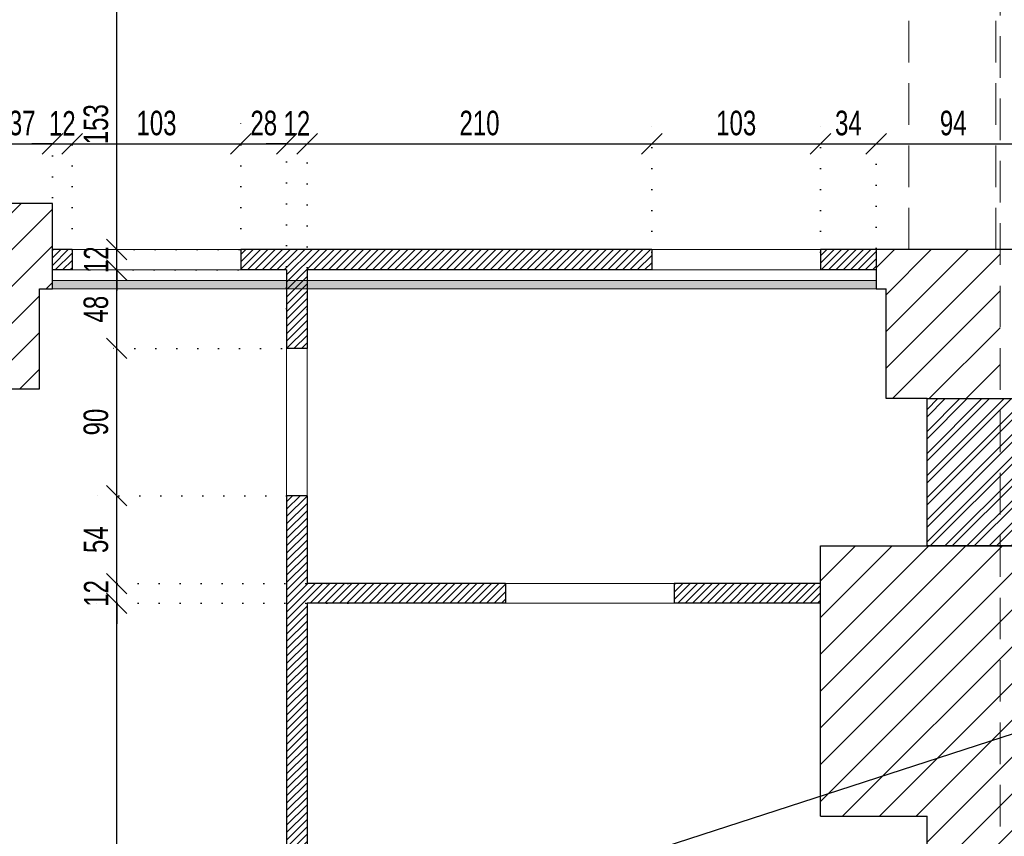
# Model space of a CAD drawing. Header units: millimetres. Extents: x 11149 to 111407, y -107619 to -23630.
# Tile 4 of 245: x 12428 to 13029, y -39532 to -39033. Entities that reach past the tile are written whole.
import ezdxf

# ---------------------------------------------------------------- set-up
doc = ezdxf.new("R2010")
doc.units = ezdxf.units.MM
doc.header["$LTSCALE"] = 2
doc.linetypes.add('DOT', pattern=[6.35, 0, -6.35])
doc.linetypes.add('HIDDENX2', pattern=[19.05, 12.7, -6.35])
doc.layers.get('0').update_dxf_attribs({"plot": 0})
doc.layers.get('Defpoints').update_dxf_attribs({"color": 1})
for name, color, linetype in [('3DPLAN_A_KRESKOWANIE 1', 253, 'Continuous'), ('3DPLAN_A_OPIS', 8, 'Continuous'), ('3DPLAN_K_NOŚNA', 7, 'Continuous')]:
    doc.layers.add(name, color=color, linetype=linetype)
for name, color, linetype, lineweight in [('3DPLAN_A_WYSOKOŚCI ZMIANA', 144, 'HIDDENX2', 5), ('A_WYBURZENIA', 6, 'Continuous', 0), ('A_ściany mur', 2, 'Continuous', 30), ('e-cad_wymiary', 4, 'Continuous', 9), ('WIDOK', 7, 'Continuous', 25)]:
    doc.layers.add(name, color=color, linetype=linetype, lineweight=lineweight)
doc.styles.add('e-cad_1', font='arial.ttf', dxfattribs={"width": 0.7})
doc.dimstyles.new('e-cad_1_100_[cm]', dxfattribs={"dimscale": 10, "dimtxt": 1.5, "dimasz": 1.25, "dimexe": 1.25, "dimexo": 0.625, "dimgap": 0.5, "dimtad": 1, "dimdec": 0, "dimrnd": 1, "dimzin": 1, "dimtxsty": 'e-cad_1', "dimblk": 'OBLIQUE', "dimcen": 2.5, "dimclrd": 256, "dimclre": 252, "dimclrt": 7, "dimadec": 0, "dimazin": 0, "dimtfac": 1, "dimtix": 1, "dimtmove": 2, "dimatfit": 3, "dimldrblk": 'NONE', "dimfxl": 60, "dimfxlon": 1, "dimarcsym": 0})
pattern_1 = [(45, (14206.918, -38714.36), (-11.22532, 11.22532), [])]
pattern_2 = [(45, (-15708.4828, 6015.711), (-2.24506403, 2.24506403), [])]
pattern_3 = [(45, (-15631.4672, 6015.711), (-2.24506403, 2.24506403), [])]

# ---------------------------------------------------------------- blocks, each defined once
blk = doc.blocks.new('_OBLIQUE')
at = {"color": 0, "linetype": 'ByBlock', "lineweight": -2}
blk.add_line((-0.5, -0.5), (0.5, 0.5), dxfattribs=at)
blk = doc.blocks.new('*D712')
at = {"layer": 'Defpoints', "color": 0}
for p in [(12447.97, -39108.89), (12410.97, -39129.44), (12447.97, -39147.96)]:
    blk.add_point(p, dxfattribs=at)
at = {"layer": 'e-cad_wymiary', "color": 252, "linetype": 'DOT', "lineweight": -2}
for p, q in [((12410.97, -39123.19), (12410.97, -39096.39)), ((12447.97, -39141.71), (12447.97, -39096.39))]:
    blk.add_line(p, q, dxfattribs=at)
at = {"layer": 'e-cad_wymiary', "lineweight": -2}
blk.add_line((12410.97, -39108.89), (12447.97, -39108.89), dxfattribs=at)
at = {"layer": 'e-cad_wymiary', "lineweight": -2, "xscale": 12.5, "yscale": 12.5, "zscale": 12.5, "rotation": 180}
blk.add_blockref('_OBLIQUE', (12410.97, -39108.89), dxfattribs=at)
at = {"layer": 'e-cad_wymiary', "lineweight": -2, "xscale": 12.5, "yscale": 12.5, "zscale": 12.5}
blk.add_blockref('_OBLIQUE', (12447.97, -39108.89), dxfattribs=at)
at = {"layer": 'e-cad_wymiary', "color": 7, "insert": (12429.47, -39096.23), "char_height": 15, "attachment_point": 5, "style": 'e-cad_1'}
blk.add_mtext('37', dxfattribs=at)
blk = doc.blocks.new('_None')
blk = doc.blocks.new('*D713')
at = {"layer": 'Defpoints', "color": 0}
for p in [(12460, -39108.89), (12447.97, -39147.96), (12460, -39179.64)]:
    blk.add_point(p, dxfattribs=at)
at = {"layer": 'e-cad_wymiary', "color": 252, "linetype": 'DOT', "lineweight": -2}
for p, q in [((12447.97, -39141.71), (12447.97, -39096.39)), ((12460, -39173.39), (12460, -39096.39))]:
    blk.add_line(p, q, dxfattribs=at)
at = {"layer": 'e-cad_wymiary', "lineweight": -2}
for p, q in [((12447.97, -39108.89), (12435.47, -39108.89)), ((12447.97, -39108.89), (12460, -39108.89)), ((12460, -39108.89), (12472.5, -39108.89))]:
    blk.add_line(p, q, dxfattribs=at)
at = {"layer": 'e-cad_wymiary', "lineweight": -2, "xscale": 12.5, "yscale": 12.5, "zscale": 12.5}
blk.add_blockref('_OBLIQUE', (12447.97, -39108.89), dxfattribs=at)
at = {"layer": 'e-cad_wymiary', "lineweight": -2, "xscale": 12.5, "yscale": 12.5, "zscale": 12.5, "rotation": 180}
blk.add_blockref('_OBLIQUE', (12460, -39108.89), dxfattribs=at)
at = {"layer": 'e-cad_wymiary', "color": 7, "insert": (12453.99, -39096.36), "char_height": 15, "attachment_point": 5, "style": 'e-cad_1'}
blk.add_mtext('12', dxfattribs=at)
blk = doc.blocks.new('*D714')
at = {"layer": 'Defpoints', "color": 0}
for p in [(12563, -39108.89), (12460, -39179.64), (12563, -39179.64)]:
    blk.add_point(p, dxfattribs=at)
at = {"layer": 'e-cad_wymiary', "color": 252, "linetype": 'DOT', "lineweight": -2}
for p, q in [((12460, -39173.39), (12460, -39096.39)), ((12563, -39173.39), (12563, -39096.39))]:
    blk.add_line(p, q, dxfattribs=at)
at = {"layer": 'e-cad_wymiary', "lineweight": -2}
blk.add_line((12460, -39108.89), (12563, -39108.89), dxfattribs=at)
at = {"layer": 'e-cad_wymiary', "lineweight": -2, "xscale": 12.5, "yscale": 12.5, "zscale": 12.5, "rotation": 180}
blk.add_blockref('_OBLIQUE', (12460, -39108.89), dxfattribs=at)
at = {"layer": 'e-cad_wymiary', "lineweight": -2, "xscale": 12.5, "yscale": 12.5, "zscale": 12.5}
blk.add_blockref('_OBLIQUE', (12563, -39108.89), dxfattribs=at)
at = {"layer": 'e-cad_wymiary', "color": 7, "insert": (12511.5, -39096.23), "char_height": 15, "attachment_point": 5, "style": 'e-cad_1'}
blk.add_mtext('103', dxfattribs=at)
blk = doc.blocks.new('*D715')
at = {"layer": 'Defpoints', "color": 0}
for p in [(12590.97, -39108.89), (12563, -39179.64), (12590.97, -39215.68)]:
    blk.add_point(p, dxfattribs=at)
at = {"layer": 'e-cad_wymiary', "color": 252, "linetype": 'DOT', "lineweight": -2}
for p, q in [((12563, -39173.39), (12563, -39096.39)), ((12590.97, -39209.43), (12590.97, -39096.39))]:
    blk.add_line(p, q, dxfattribs=at)
at = {"layer": 'e-cad_wymiary', "lineweight": -2}
blk.add_line((12563, -39108.89), (12590.97, -39108.89), dxfattribs=at)
at = {"layer": 'e-cad_wymiary', "lineweight": -2, "xscale": 12.5, "yscale": 12.5, "zscale": 12.5, "rotation": 180}
blk.add_blockref('_OBLIQUE', (12563, -39108.89), dxfattribs=at)
at = {"layer": 'e-cad_wymiary', "lineweight": -2, "xscale": 12.5, "yscale": 12.5, "zscale": 12.5}
blk.add_blockref('_OBLIQUE', (12590.97, -39108.89), dxfattribs=at)
at = {"layer": 'e-cad_wymiary', "color": 7, "insert": (12576.99, -39096.23), "char_height": 15, "attachment_point": 5, "style": 'e-cad_1'}
blk.add_mtext('28', dxfattribs=at)
blk = doc.blocks.new('*D716')
at = {"layer": 'Defpoints', "color": 0}
for p in [(12603.47, -39108.89), (12590.97, -39215.68), (12603.47, -39216.31)]:
    blk.add_point(p, dxfattribs=at)
at = {"layer": 'e-cad_wymiary', "color": 252, "linetype": 'DOT', "lineweight": -2}
for p, q in [((12590.97, -39209.43), (12590.97, -39096.39)), ((12603.47, -39210.06), (12603.47, -39096.39))]:
    blk.add_line(p, q, dxfattribs=at)
at = {"layer": 'e-cad_wymiary', "lineweight": -2}
for p, q in [((12590.97, -39108.89), (12578.47, -39108.89)), ((12590.97, -39108.89), (12603.47, -39108.89)), ((12603.47, -39108.89), (12615.97, -39108.89))]:
    blk.add_line(p, q, dxfattribs=at)
at = {"layer": 'e-cad_wymiary', "lineweight": -2, "xscale": 12.5, "yscale": 12.5, "zscale": 12.5}
blk.add_blockref('_OBLIQUE', (12590.97, -39108.89), dxfattribs=at)
at = {"layer": 'e-cad_wymiary', "lineweight": -2, "xscale": 12.5, "yscale": 12.5, "zscale": 12.5, "rotation": 180}
blk.add_blockref('_OBLIQUE', (12603.47, -39108.89), dxfattribs=at)
at = {"layer": 'e-cad_wymiary', "color": 7, "insert": (12597.22, -39096.36), "char_height": 15, "attachment_point": 5, "style": 'e-cad_1'}
blk.add_mtext('12', dxfattribs=at)
blk = doc.blocks.new('*D717')
at = {"layer": 'Defpoints', "color": 0, "ltscale": 0.5}
for p in [(12813.97, -39108.89), (12813.97, -39181.32), (12603.47, -39216.31)]:
    blk.add_point(p, dxfattribs=at)
at = {"layer": 'e-cad_wymiary', "color": 252, "linetype": 'DOT', "lineweight": -2}
for p, q in [((12603.47, -39210.06), (12603.47, -39096.39)), ((12813.97, -39175.07), (12813.97, -39096.39))]:
    blk.add_line(p, q, dxfattribs=at)
at = {"layer": 'e-cad_wymiary', "lineweight": -2}
blk.add_line((12603.47, -39108.89), (12813.97, -39108.89), dxfattribs=at)
at = {"layer": 'e-cad_wymiary', "lineweight": -2, "ltscale": 0.5, "xscale": 12.5, "yscale": 12.5, "zscale": 12.5, "rotation": 180}
blk.add_blockref('_OBLIQUE', (12603.47, -39108.89), dxfattribs=at)
at = {"layer": 'e-cad_wymiary', "lineweight": -2, "ltscale": 0.5, "xscale": 12.5, "yscale": 12.5, "zscale": 12.5}
blk.add_blockref('_OBLIQUE', (12813.97, -39108.89), dxfattribs=at)
at = {"layer": 'e-cad_wymiary', "color": 7, "ltscale": 0.5, "insert": (12708.72, -39096.23), "char_height": 15, "attachment_point": 5, "style": 'e-cad_1'}
blk.add_mtext('210', dxfattribs=at)
blk = doc.blocks.new('*D718')
at = {"layer": 'Defpoints', "color": 0, "ltscale": 0.5}
for p in [(12916.97, -39108.89), (12813.97, -39181.32), (12916.97, -39181.32)]:
    blk.add_point(p, dxfattribs=at)
at = {"layer": 'e-cad_wymiary', "color": 252, "linetype": 'DOT', "lineweight": -2}
for p, q in [((12813.97, -39175.07), (12813.97, -39096.39)), ((12916.97, -39175.07), (12916.97, -39096.39))]:
    blk.add_line(p, q, dxfattribs=at)
at = {"layer": 'e-cad_wymiary', "lineweight": -2}
blk.add_line((12813.97, -39108.89), (12916.97, -39108.89), dxfattribs=at)
at = {"layer": 'e-cad_wymiary', "lineweight": -2, "ltscale": 0.5, "xscale": 12.5, "yscale": 12.5, "zscale": 12.5, "rotation": 180}
blk.add_blockref('_OBLIQUE', (12813.97, -39108.89), dxfattribs=at)
at = {"layer": 'e-cad_wymiary', "lineweight": -2, "ltscale": 0.5, "xscale": 12.5, "yscale": 12.5, "zscale": 12.5}
blk.add_blockref('_OBLIQUE', (12916.97, -39108.89), dxfattribs=at)
at = {"layer": 'e-cad_wymiary', "color": 7, "ltscale": 0.5, "insert": (12865.47, -39096.23), "char_height": 15, "attachment_point": 5, "style": 'e-cad_1'}
blk.add_mtext('103', dxfattribs=at)
blk = doc.blocks.new('*D719')
at = {"layer": 'Defpoints', "color": 0, "ltscale": 0.5}
for p in [(12950.97, -39108.89), (12950.97, -39178.75), (12916.97, -39181.32)]:
    blk.add_point(p, dxfattribs=at)
at = {"layer": 'e-cad_wymiary', "color": 252, "linetype": 'DOT', "lineweight": -2}
for p, q in [((12916.97, -39175.07), (12916.97, -39096.39)), ((12950.97, -39172.5), (12950.97, -39096.39))]:
    blk.add_line(p, q, dxfattribs=at)
at = {"layer": 'e-cad_wymiary', "lineweight": -2}
blk.add_line((12916.97, -39108.89), (12950.97, -39108.89), dxfattribs=at)
at = {"layer": 'e-cad_wymiary', "lineweight": -2, "ltscale": 0.5, "xscale": 12.5, "yscale": 12.5, "zscale": 12.5, "rotation": 180}
blk.add_blockref('_OBLIQUE', (12916.97, -39108.89), dxfattribs=at)
at = {"layer": 'e-cad_wymiary', "lineweight": -2, "ltscale": 0.5, "xscale": 12.5, "yscale": 12.5, "zscale": 12.5}
blk.add_blockref('_OBLIQUE', (12950.97, -39108.89), dxfattribs=at)
at = {"layer": 'e-cad_wymiary', "color": 7, "ltscale": 0.5, "insert": (12933.97, -39096.23), "char_height": 15, "attachment_point": 5, "style": 'e-cad_1'}
blk.add_mtext('34', dxfattribs=at)
blk = doc.blocks.new('*D720')
at = {"layer": 'Defpoints', "color": 0}
for p in [(13044.97, -39108.89), (12950.97, -39178.75), (13044.97, -39178.75)]:
    blk.add_point(p, dxfattribs=at)
at = {"layer": 'e-cad_wymiary', "color": 252, "linetype": 'DOT', "lineweight": -2}
for p, q in [((12950.97, -39172.5), (12950.97, -39096.39)), ((13044.97, -39172.5), (13044.97, -39096.39))]:
    blk.add_line(p, q, dxfattribs=at)
at = {"layer": 'e-cad_wymiary', "lineweight": -2}
blk.add_line((12950.97, -39108.89), (13044.97, -39108.89), dxfattribs=at)
at = {"layer": 'e-cad_wymiary', "lineweight": -2, "xscale": 12.5, "yscale": 12.5, "zscale": 12.5, "rotation": 180}
blk.add_blockref('_OBLIQUE', (12950.97, -39108.89), dxfattribs=at)
at = {"layer": 'e-cad_wymiary', "lineweight": -2, "xscale": 12.5, "yscale": 12.5, "zscale": 12.5}
blk.add_blockref('_OBLIQUE', (13044.97, -39108.89), dxfattribs=at)
at = {"layer": 'e-cad_wymiary', "color": 7, "insert": (12997.97, -39096.23), "char_height": 15, "attachment_point": 5, "style": 'e-cad_1'}
blk.add_mtext('94', dxfattribs=at)
blk = doc.blocks.new('*D770')
at = {"layer": 'Defpoints', "color": 0}
for p in [(12487.21, -39389.39), (12634.56, -39389.39), (12692.16, -39808.39)]:
    blk.add_point(p, dxfattribs=at)
at = {"layer": 'e-cad_wymiary', "color": 252, "linetype": 'DOT', "lineweight": -2}
for p, q in [((12628.31, -39389.39), (12474.71, -39389.39)), ((12685.91, -39808.39), (12474.71, -39808.39))]:
    blk.add_line(p, q, dxfattribs=at)
at = {"layer": 'e-cad_wymiary', "lineweight": -2}
blk.add_line((12487.21, -39808.39), (12487.21, -39389.39), dxfattribs=at)
at = {"layer": 'e-cad_wymiary', "lineweight": -2, "xscale": 12.5, "yscale": 12.5, "zscale": 12.5}
for p, rotation in [((12487.21, -39389.39), 90), ((12487.21, -39808.39), 270)]:
    blk.add_blockref('_OBLIQUE', p, dxfattribs=dict(at, rotation=rotation))
at = {"layer": 'e-cad_wymiary', "color": 7, "insert": (12474.55, -39598.89), "char_height": 15, "attachment_point": 5, "rotation": 90, "style": 'e-cad_1'}
blk.add_mtext('419', dxfattribs=at)
blk = doc.blocks.new('*D771')
at = {"layer": 'Defpoints', "color": 0}
for p in [(12487.21, -39377.39), (12634.56, -39377.39), (12634.56, -39389.39)]:
    blk.add_point(p, dxfattribs=at)
at = {"layer": 'e-cad_wymiary', "lineweight": -2}
for p, q in [((12487.21, -39377.39), (12487.21, -39364.89)), ((12487.21, -39389.39), (12487.21, -39377.39)), ((12487.21, -39389.39), (12487.21, -39401.89))]:
    blk.add_line(p, q, dxfattribs=at)
at = {"layer": 'e-cad_wymiary', "color": 252, "linetype": 'DOT', "lineweight": -2}
for p, q in [((12628.31, -39377.39), (12474.71, -39377.39)), ((12628.31, -39389.39), (12474.71, -39389.39))]:
    blk.add_line(p, q, dxfattribs=at)
at = {"layer": 'e-cad_wymiary', "lineweight": -2, "xscale": 12.5, "yscale": 12.5, "zscale": 12.5}
for p, rotation in [((12487.21, -39377.39), 270), ((12487.21, -39389.39), 90)]:
    blk.add_blockref('_OBLIQUE', p, dxfattribs=dict(at, rotation=rotation))
at = {"layer": 'e-cad_wymiary', "color": 7, "insert": (12474.68, -39383.39), "char_height": 15, "attachment_point": 5, "rotation": 90, "style": 'e-cad_1'}
blk.add_mtext('12', dxfattribs=at)
blk = doc.blocks.new('*D772')
at = {"layer": 'Defpoints', "color": 0}
for p in [(12487.21, -39323.76), (12597.22, -39323.76), (12634.56, -39377.39)]:
    blk.add_point(p, dxfattribs=at)
at = {"layer": 'e-cad_wymiary', "color": 252, "linetype": 'DOT', "lineweight": -2}
for p, q in [((12590.97, -39323.76), (12474.71, -39323.76)), ((12628.31, -39377.39), (12474.71, -39377.39))]:
    blk.add_line(p, q, dxfattribs=at)
at = {"layer": 'e-cad_wymiary', "lineweight": -2}
blk.add_line((12487.21, -39377.39), (12487.21, -39323.76), dxfattribs=at)
at = {"layer": 'e-cad_wymiary', "lineweight": -2, "xscale": 12.5, "yscale": 12.5, "zscale": 12.5}
for p, rotation in [((12487.21, -39323.76), 90), ((12487.21, -39377.39), 270)]:
    blk.add_blockref('_OBLIQUE', p, dxfattribs=dict(at, rotation=rotation))
at = {"layer": 'e-cad_wymiary', "color": 7, "insert": (12474.58, -39350.57), "char_height": 15, "attachment_point": 5, "rotation": 90, "style": 'e-cad_1'}
blk.add_mtext('54', dxfattribs=at)
blk = doc.blocks.new('*D773')
at = {"layer": 'Defpoints', "color": 0}
for p in [(12487.21, -39233.76), (12594.1, -39233.76), (12597.22, -39323.76)]:
    blk.add_point(p, dxfattribs=at)
at = {"layer": 'e-cad_wymiary', "color": 252, "linetype": 'DOT', "lineweight": -2}
for p, q in [((12587.85, -39233.76), (12474.71, -39233.76)), ((12590.97, -39323.76), (12474.71, -39323.76))]:
    blk.add_line(p, q, dxfattribs=at)
at = {"layer": 'e-cad_wymiary', "lineweight": -2}
blk.add_line((12487.21, -39323.76), (12487.21, -39233.76), dxfattribs=at)
at = {"layer": 'e-cad_wymiary', "lineweight": -2, "xscale": 12.5, "yscale": 12.5, "zscale": 12.5}
for p, rotation in [((12487.21, -39233.76), 90), ((12487.21, -39323.76), 270)]:
    blk.add_blockref('_OBLIQUE', p, dxfattribs=dict(at, rotation=rotation))
at = {"layer": 'e-cad_wymiary', "color": 7, "insert": (12474.55, -39278.76), "char_height": 15, "attachment_point": 5, "rotation": 90, "style": 'e-cad_1'}
blk.add_mtext('90', dxfattribs=at)
blk = doc.blocks.new('*D774')
at = {"layer": 'Defpoints', "color": 0}
for p in [(12487.21, -39185.89), (12567.56, -39185.89), (12594.1, -39233.76)]:
    blk.add_point(p, dxfattribs=at)
at = {"layer": 'e-cad_wymiary', "color": 252, "linetype": 'DOT', "lineweight": -2}
for p, q in [((12561.31, -39185.89), (12474.71, -39185.89)), ((12587.85, -39233.76), (12474.71, -39233.76))]:
    blk.add_line(p, q, dxfattribs=at)
at = {"layer": 'e-cad_wymiary', "lineweight": -2}
blk.add_line((12487.21, -39233.76), (12487.21, -39185.89), dxfattribs=at)
at = {"layer": 'e-cad_wymiary', "lineweight": -2, "xscale": 12.5, "yscale": 12.5, "zscale": 12.5}
for p, rotation in [((12487.21, -39185.89), 90), ((12487.21, -39233.76), 270)]:
    blk.add_blockref('_OBLIQUE', p, dxfattribs=dict(at, rotation=rotation))
at = {"layer": 'e-cad_wymiary', "color": 7, "insert": (12474.55, -39209.82), "char_height": 15, "attachment_point": 5, "rotation": 90, "style": 'e-cad_1'}
blk.add_mtext('48', dxfattribs=at)
blk = doc.blocks.new('*D775')
at = {"layer": 'Defpoints', "color": 0}
for p in [(12487.21, -39173.39), (12568.18, -39173.39), (12567.56, -39185.89)]:
    blk.add_point(p, dxfattribs=at)
at = {"layer": 'e-cad_wymiary', "lineweight": -2}
for p, q in [((12487.21, -39173.39), (12487.21, -39160.89)), ((12487.21, -39185.89), (12487.21, -39173.39)), ((12487.21, -39185.89), (12487.21, -39198.39))]:
    blk.add_line(p, q, dxfattribs=at)
at = {"layer": 'e-cad_wymiary', "color": 252, "linetype": 'DOT', "lineweight": -2}
for p, q in [((12561.93, -39173.39), (12474.71, -39173.39)), ((12561.31, -39185.89), (12474.71, -39185.89))]:
    blk.add_line(p, q, dxfattribs=at)
at = {"layer": 'e-cad_wymiary', "lineweight": -2, "xscale": 12.5, "yscale": 12.5, "zscale": 12.5}
for p, rotation in [((12487.21, -39173.39), 270), ((12487.21, -39185.89), 90)]:
    blk.add_blockref('_OBLIQUE', p, dxfattribs=dict(at, rotation=rotation))
at = {"layer": 'e-cad_wymiary', "color": 7, "insert": (12474.68, -39179.64), "char_height": 15, "attachment_point": 5, "rotation": 90, "style": 'e-cad_1'}
blk.add_mtext('12', dxfattribs=at)
blk = doc.blocks.new('*D776')
at = {"layer": 'Defpoints', "color": 0}
for p in [(12487.21, -39020.39), (12626.03, -39020.39), (12568.18, -39173.39)]:
    blk.add_point(p, dxfattribs=at)
at = {"layer": 'e-cad_wymiary', "color": 252, "linetype": 'DOT', "lineweight": -2}
for p, q in [((12619.78, -39020.39), (12474.71, -39020.39)), ((12561.93, -39173.39), (12474.71, -39173.39))]:
    blk.add_line(p, q, dxfattribs=at)
at = {"layer": 'e-cad_wymiary', "lineweight": -2}
blk.add_line((12487.21, -39173.39), (12487.21, -39020.39), dxfattribs=at)
at = {"layer": 'e-cad_wymiary', "lineweight": -2, "xscale": 12.5, "yscale": 12.5, "zscale": 12.5}
for p, rotation in [((12487.21, -39020.39), 90), ((12487.21, -39173.39), 270)]:
    blk.add_blockref('_OBLIQUE', p, dxfattribs=dict(at, rotation=rotation))
at = {"layer": 'e-cad_wymiary', "color": 7, "insert": (12474.55, -39096.89), "char_height": 15, "attachment_point": 5, "rotation": 90, "style": 'e-cad_1'}
blk.add_mtext('153', dxfattribs=at)

msp = doc.modelspace()

# ---------------------------------------------------------------- hatches: boundary and pattern name
at = {"layer": '3DPLAN_A_KRESKOWANIE 1'}
h = msp.add_hatch(dxfattribs=at)
h.set_pattern_fill('ANSI31', color=256, scale=5, style=0)
h.set_pattern_definition(pattern_1)
h.paths.add_polyline_path([(14219.97, -38701.39), (14194.97, -38701.39), (14194.97, -38726.39), (14219.97, -38726.39)])
h.paths.add_polyline_path([(12418.47, -38265.89), (12293.47, -38265.89), (12293.47, -38305.89), (11781.49, -38305.89), (11781.49, -38349.39), (11809.49, -38349.39), (11809.49, -38458.39), (11829.97, -38458.39), (11829.97, -38349.39), (12348.97, -38349.39), (12348.97, -38549.39), (12396.97, -38549.39), (12396.97, -38613.39), (12410.97, -38613.39), (12410.97, -38352.39), (12439.97, -38352.39), (12439.97, -38305.89), (12418.47, -38305.89)])
h.paths.add_polyline_path([(12747.96, -38305.89), (12559.97, -38305.89), (12559.97, -38352.39), (12559.97, -38395.39), (12572.96, -38395.39), (12572.96, -38355.39), (12747.96, -38355.39)])
h.paths.add_polyline_path([(12410.97, -38716.39), (12396.97, -38716.39), (12396.97, -38911.39), (12326.97, -38911.39), (12326.97, -38928.39), (11829.97, -38928.39), (11829.97, -38858.39), (11809.49, -38858.39), (11809.49, -38928.39), (11781.49, -38928.39), (11781.49, -38994.39), (11798.97, -38994.39), (11798.97, -38950.39), (12368.97, -38950.39), (12368.97, -39017.39), (12375.97, -39017.39), (12375.97, -39010.39), (12410.97, -39010.39)])
h.paths.add_polyline_path([(11829.97, -38633.39), (11809.49, -38633.39), (11809.49, -38683.39), (11829.97, -38683.39)])
h.paths.add_polyline_path([(13772.97, -38305.89), (13726.97, -38305.89), (13726.97, -38265.89), (13601.97, -38265.89), (13601.97, -38305.89), (13559.97, -38305.89), (13559.97, -38347.39), (13627.97, -38347.39), (13627.97, -38636.39), (13204.97, -38636.39), (13204.97, -38653.39), (13245.97, -38653.39), (13245.97, -38705.39), (13618.97, -38705.39), (13618.97, -38755.65), (13648.97, -38755.65), (13648.97, -38485.39), (13689.97, -38485.39), (13689.97, -38341.39), (13772.97, -38341.39)])
h.paths.add_polyline_path([(14060.97, -38305.89), (13887.97, -38305.89), (13887.97, -38341.39), (14060.97, -38341.39)])
h.paths.add_polyline_path([(13091.97, -39365.39), (13037.97, -39365.39), (13037.97, -39354.39), (12981.97, -39354.39), (12916.97, -39354.39), (12916.97, -39519.39), (12981.97, -39519.39), (12981.97, -39808.39), (12901.97, -39808.39), (12901.97, -39874.89), (12945.97, -39874.89), (12945.97, -39914.89), (13070.97, -39914.89), (13070.97, -39874.89), (13114.97, -39874.89), (13114.97, -39805.39), (13037.97, -39805.39), (13037.97, -39520.39), (13091.97, -39520.39)])
h.paths.add_polyline_path([(13426.97, -39805.39), (13229.97, -39805.39), (13229.97, -39874.89), (13426.97, -39874.89)])
h.paths.add_polyline_path([(12956.97, -39264.39), (12956.97, -39197.39), (12950.97, -39197.39), (12950.97, -39173.39), (13026.62, -39173.39), (13026.62, -39264.39)])
h.paths.add_polyline_path([(12726.97, -39808.39), (12590.97, -39808.39), (12590.97, -39874.89), (12726.97, -39874.89)])
h.paths.add_polyline_path([(12415.97, -39808.39), (11864.97, -39808.39), (11864.97, -39692.39), (11809.49, -39692.39), (11809.49, -39808.39), (11781.49, -39808.39), (11781.49, -39874.89), (12231.97, -39874.89), (12231.97, -39914.89), (12356.97, -39914.89), (12356.97, -39874.89), (12415.97, -39874.89)])
h.paths.add_polyline_path([(11864.97, -39470.39), (11809.49, -39470.39), (11809.49, -39517.39), (11864.97, -39517.39)])
h.paths.add_polyline_path([(14626.97, -39805.39), (14431.97, -39805.39), (14431.97, -39874.89), (14626.97, -39874.89)])
h.paths.add_polyline_path([(14316.97, -39805.39), (14140.97, -39805.39), (14140.97, -39874.89), (14161.97, -39874.89), (14161.97, -39914.89), (14286.97, -39914.89), (14286.97, -39874.89), (14316.97, -39874.89)])
h.paths.add_polyline_path([(14025.97, -39805.39), (13831.97, -39805.39), (13831.97, -39874.89), (14025.97, -39874.89)])
h.paths.add_polyline_path([(13716.97, -39805.39), (13541.97, -39805.39), (13541.97, -39874.89), (13570.97, -39874.89), (13570.97, -39914.89), (13695.97, -39914.89), (13695.97, -39874.89), (13716.97, -39874.89)])
h.paths.add_polyline_path([(13602.97, -38997.89), (13602.97, -38912.39), (13618.97, -38912.39), (13618.97, -38902.89), (13618.97, -38875.39), (13648.97, -38875.39), (13648.97, -38902.89), (13654.97, -38902.89), (13654.97, -38959.89), (13769.97, -38959.89), (13769.97, -38987.39), (13908.97, -38987.39), (13908.97, -38997.89), (13769.97, -38997.89), (13608.97, -38997.89)])
h.paths.add_polyline_path([(13602.97, -39133.89), (13766.97, -39133.89), (13766.97, -39220.39), (13675.97, -39220.39), (13675.97, -39513.39), (13641.97, -39513.39), (13641.97, -39243.39), (13614.97, -39243.39), (13614.97, -39205.39), (13602.97, -39205.39)])
h.paths.add_polyline_path([(14806.97, -39086.39), (14806.97, -39266.39), (14740.97, -39266.39), (14740.97, -39343.39), (14762.97, -39343.39), (14762.97, -39575.39), (14775.97, -39575.39), (14775.97, -39329.39), (14934.97, -39329.39), (14934.97, -39260.39), (14870.97, -39260.39), (14870.97, -39136.39), (14816.97, -39136.39), (14816.97, -39003.39), (14870.97, -39003.39), (14870.97, -38895.39), (14807.97, -38895.39), (14807.97, -39063.39)])
h.paths.add_polyline_path([(14254.97, -39243.39), (14204.97, -39243.39), (14204.97, -39220.39), (13896.97, -39220.39), (13896.97, -39195.89), (14129.97, -39195.89), (14129.97, -39132.89), (14242.97, -39132.89), (14242.97, -38997.89), (14137.97, -38997.89), (14137.97, -38972.39), (14205.97, -38972.39), (14205.97, -38906.39), (14253.97, -38906.39), (14253.97, -39063.39), (14254.97, -39086.39)])
h.paths.add_polyline_path([(14636.97, -38305.89), (14463.97, -38305.89), (14463.97, -38341.39), (14636.97, -38341.39)])
h.paths.add_polyline_path([(14924.97, -38305.89), (14901.97, -38305.89), (14901.97, -38265.89), (14776.97, -38265.89), (14776.97, -38305.89), (14751.97, -38305.89), (14751.97, -38341.39), (14924.97, -38341.39)])
h.paths.add_polyline_path([(15234.97, -38305.89), (15039.97, -38305.89), (15039.97, -38341.39), (15234.97, -38341.39)])
h.paths.add_polyline_path([(15524.97, -38305.89), (15502.97, -38305.89), (15502.97, -38265.89), (15377.97, -38265.89), (15377.97, -38305.89), (15349.97, -38305.89), (15349.97, -38341.39), (15524.97, -38341.39)])
h.paths.add_polyline_path([(15834.97, -38305.89), (15641.97, -38305.89), (15641.97, -38341.39), (15834.97, -38341.39)])
h.paths.add_polyline_path([(16625.97, -38305.89), (16098.97, -38305.89), (16098.97, -38265.89), (15973.97, -38265.89), (15973.97, -38305.89), (15948.97, -38305.89), (15948.97, -38341.39), (16550.97, -38341.39), (16550.97, -38448.39), (16594.97, -38448.39), (16594.97, -38341.39), (16625.97, -38341.39)])
h.paths.add_polyline_path([(16594.97, -38625.39), (16550.97, -38625.39), (16550.97, -38680.39), (16594.97, -38680.39)])
h.paths.add_polyline_path([(16594.97, -38857.39), (16550.97, -38857.39), (16550.97, -38985.39), (16594.97, -38985.39)])
h.paths.add_polyline_path([(16594.97, -39161.39), (16550.97, -39161.39), (16550.97, -39291.39), (16594.97, -39291.39)])
h.paths.add_polyline_path([(16594.97, -39467.39), (16550.97, -39467.39), (16550.97, -39522.39), (16594.97, -39522.39)])
h.paths.add_polyline_path([(16625.97, -39801.39), (16594.97, -39801.39), (16594.97, -39699.39), (16550.97, -39699.39), (16550.97, -39801.39), (15944.97, -39801.39), (15944.97, -39874.89), (15973.97, -39874.89), (15973.97, -39914.89), (16098.97, -39914.89), (16098.97, -39874.89), (16625.97, -39874.89)])
h.paths.add_polyline_path([(15830.97, -39801.39), (15637.97, -39801.39), (15637.97, -39874.89), (15830.97, -39874.89)])
h.paths.add_polyline_path([(15520.97, -39801.39), (15345.97, -39801.39), (15345.97, -39874.89), (15369.97, -39874.89), (15369.97, -39914.89), (15494.97, -39914.89), (15494.97, -39874.89), (15520.97, -39874.89)])
h.paths.add_polyline_path([(15230.97, -39801.39), (15035.97, -39801.39), (15035.97, -39874.89), (15230.97, -39874.89)])
h.paths.add_polyline_path([(14920.97, -39801.39), (14775.97, -39801.39), (14775.97, -39768.39), (14762.97, -39768.39), (14762.97, -39805.39), (14741.97, -39805.39), (14741.97, -39874.89), (14768.97, -39874.89), (14768.97, -39914.89), (14893.97, -39914.89), (14893.97, -39874.89), (14920.97, -39874.89)])
h.paths.add_polyline_path([(15468.97, -39135.39), (15406.97, -39135.39), (15406.97, -39244.39), (15468.97, -39244.39)])
h.paths.add_polyline_path([(15468.97, -38894.39), (15406.97, -38894.39), (15406.97, -39005.39), (15468.97, -39005.39)])
h.paths.add_polyline_path([(16056.97, -39178.39), (16006.97, -39178.39), (16006.97, -39233.39), (16056.97, -39233.39)])
h.paths.add_polyline_path([(16056.97, -38909.39), (16006.97, -38909.39), (16006.97, -38963.39), (16056.97, -38963.39)])
h.paths.add_polyline_path([(14348.97, -38305.89), (14324.97, -38305.89), (14324.97, -38265.89), (14199.97, -38265.89), (14199.97, -38305.89), (14175.97, -38305.89), (14175.97, -38341.39), (14348.97, -38341.39)])
h.paths.add_polyline_path([(13212, -38246.89), (13198.97, -38246.89), (13198.97, -38347.39), (13444.97, -38347.39), (13444.97, -38305.89), (13212, -38305.89)])
h.paths.add_polyline_path([(12676.73, -39020.39), (12559.97, -39020.39), (12559.97, -38895.39), (12575.97, -38895.39), (12575.97, -39009.39), (12676.73, -39009.39)])
h.paths.add_polyline_path([(12572.96, -38616.89), (12572.96, -38655.39), (12559.97, -38655.39), (12559.97, -38616.89)])
h = msp.add_hatch(dxfattribs=at)
h.set_pattern_fill('ANSI31', color=256, scale=5, style=0)
h.set_pattern_definition(pattern_1)
h.paths.add_polyline_path([(12304.97, -39152.39), (12304.97, -39208.39), (11798.97, -39208.39), (11798.97, -39169.39), (11781.49, -39169.39), (11781.49, -39235.39), (11809.49, -39235.39), (11809.49, -39295.39), (11864.97, -39295.39), (11864.97, -39235.39), (12348.97, -39235.39), (12348.97, -39258.39), (12439.97, -39258.39), (12439.97, -39197.39), (12447.97, -39197.39), (12447.97, -39145.39), (12375.97, -39145.39), (12375.97, -39142.39), (12368.97, -39142.39), (12368.97, -39152.39), (12304.97, -39152.39)], is_closed=False)
at = {"layer": '3DPLAN_A_OPIS', "lineweight": 0, "transparency": 33554687}
h = msp.add_hatch(dxfattribs=at)
h.set_pattern_fill('ANSI31', color=1)
h.set_pattern_definition(pattern_2)
h.paths.add_polyline_path([(12447.97, -39173.39), (12447.97, -39185.89), (12460, -39185.89), (12460, -39173.39)])
h = msp.add_hatch(dxfattribs=at)
h.set_pattern_fill('ANSI31', color=1)
h.set_pattern_definition(pattern_3)
h.paths.add_polyline_path([(12590.97, -39192.39), (12603.47, -39192.39), (12603.47, -39185.89), (12813.97, -39185.89), (12813.97, -39173.39), (12563, -39173.39), (12563, -39185.89), (12590.97, -39185.89)])
h.paths.add_polyline_path([(12590.97, -39197.49), (12590.97, -39233.86), (12603.47, -39233.76), (12603.47, -39197.39)])
h.paths.add_polyline_path([(12590.97, -39192.39), (12590.97, -39197.39), (12603.47, -39197.39), (12603.47, -39192.39)])
h = msp.add_hatch(dxfattribs=at)
h.set_pattern_fill('ANSI31', color=1)
h.set_pattern_definition(pattern_3)
h.paths.add_polyline_path([(12916.97, -39173.39), (12916.97, -39185.89), (12950.97, -39185.89), (12950.97, -39173.39)])
h = msp.add_hatch(dxfattribs=at)
h.set_pattern_fill('ANSI32', color=1)
h.set_pattern_definition([(45, (7e-12, 214.148), (-6.735192, 6.735192), []), (45, (4.49, 214.148), (-6.735192, 6.735192), [])])
h.paths.add_polyline_path([(12981.97, -39354.39), (12981.97, -39264.39), (13037.97, -39264.39), (13037.97, -39354.39)])
h = msp.add_hatch(dxfattribs=at)
h.set_pattern_fill('ANSI31', color=1)
h.set_pattern_definition(pattern_2)
h.paths.add_polyline_path([(12590.97, -39808.39), (12603.47, -39808.39), (12603.47, -39389.39), (12724.65, -39389.39), (12724.65, -39377.39), (12603.47, -39377.39), (12603.47, -39323.76), (12590.97, -39323.76)])
h = msp.add_hatch(dxfattribs=at)
h.set_pattern_fill('ANSI31', color=1)
h.set_pattern_definition(pattern_2)
h.paths.add_polyline_path([(12827.65, -39389.39), (12916.97, -39389.39), (12916.97, -39377.39), (12827.65, -39377.39)])
at = {"layer": 'A_WYBURZENIA', "transparency": 33554687}
h = msp.add_hatch(dxfattribs=at)
h.set_pattern_fill('DOTS', color=256)
h.set_pattern_definition([(0, (-8769.8129, -10939.8763), (0.79375, 1.5875), [0, -1.5875])])
h.paths.add_polyline_path([(12447.97, -39192.39), (12447.97, -39197.39), (12950.97, -39197.39), (12950.97, -39192.39)])

# ---------------------------------------------------------------- linework, layer by layer
at = {"layer": '3DPLAN_A_OPIS', "color": 1, "lineweight": 30}
for p, q in [((12460, -39173.39), (12447.97, -39173.39)), ((12460, -39173.39), (12460, -39185.89)), ((12813.97, -39173.39), (12563, -39173.39)), ((12563, -39173.39), (12563, -39185.89)), ((12813.97, -39173.39), (12813.97, -39185.89)), ((12950.97, -39173.39), (12916.97, -39173.39)), ((12916.97, -39173.39), (12916.97, -39185.89)), ((12460, -39185.89), (12447.97, -39185.89)), ((12590.97, -39185.89), (12563, -39185.89)), ((12590.97, -39185.89), (12590.97, -39233.76)), ((12603.47, -39185.89), (12603.47, -39233.76)), ((12813.97, -39185.89), (12603.47, -39185.89)), ((12950.97, -39185.89), (12916.97, -39185.89)), ((12603.47, -39233.76), (12590.97, -39233.76)), ((12603.47, -39323.76), (12590.97, -39323.76)), ((12590.97, -39323.76), (12590.97, -39808.39)), ((12603.47, -39323.76), (12603.47, -39377.39)), ((12724.65, -39377.39), (12603.47, -39377.39)), ((12724.65, -39377.39), (12724.65, -39389.39)), ((12916.97, -39377.39), (12827.65, -39377.39)), ((12827.65, -39377.39), (12827.65, -39389.39)), ((12724.65, -39389.39), (12603.47, -39389.39)), ((12603.47, -39389.39), (12603.47, -39808.39)), ((12916.97, -39389.39), (12827.65, -39389.39))]:
    msp.add_line(p, q, dxfattribs=at)
at = {"layer": '3DPLAN_A_OPIS', "color": 1, "lineweight": 5}
for p, q in [((12460, -39173.39), (12563, -39173.39)), ((12813.97, -39173.39), (12916.97, -39173.39)), ((12460, -39185.89), (12563, -39185.89)), ((12813.97, -39185.89), (12916.97, -39185.89)), ((12590.97, -39323.76), (12590.97, -39233.76)), ((12603.47, -39233.76), (12603.47, -39323.76)), ((12724.65, -39377.39), (12827.65, -39377.39)), ((12724.65, -39389.39), (12827.65, -39389.39))]:
    msp.add_line(p, q, dxfattribs=at)
at = {"layer": '3DPLAN_A_OPIS', "color": 1, "lineweight": 30}
msp.add_lwpolyline([(12981.97, -39264.39), (13037.97, -39264.39), (13037.97, -39354.39), (12981.97, -39354.39)], close=True, dxfattribs=at)
at = {"layer": '3DPLAN_A_WYSOKOŚCI ZMIANA'}
for p, q in [((13026.62, -39982.89), (13026.62, -37974.89)), ((12970.97, -39173.39), (12970.97, -39020.39)), ((13023.97, -39173.39), (13023.97, -39020.39)), ((12981.97, -39354.39), (12981.97, -39264.39))]:
    msp.add_line(p, q, dxfattribs=at)
at = {"layer": '3DPLAN_K_NOŚNA'}
for p, q in [((13044.97, -39173.39), (12950.97, -39173.39)), ((12950.97, -39173.39), (12950.97, -39197.39)), ((12950.97, -39197.39), (12956.97, -39197.39)), ((12956.97, -39264.39), (12956.97, -39197.39)), ((12981.97, -39264.39), (12956.97, -39264.39)), ((12981.97, -39264.39), (13037.97, -39264.39)), ((12981.97, -39354.39), (13037.97, -39354.39))]:
    msp.add_line(p, q, dxfattribs=at)
at = {"layer": 'A_WYBURZENIA', "transparency": 33554687}
msp.add_lwpolyline([(12447.97, -39192.39), (12950.97, -39192.39), (12950.97, -39197.39), (12447.97, -39197.39)], close=True, dxfattribs=at)
at = {"layer": 'A_ściany mur', "ltscale": 0.1}
for p, q in [((12447.97, -39145.39), (12375.97, -39145.39)), ((12447.97, -39197.39), (12447.97, -39145.39)), ((12439.97, -39258.39), (12439.97, -39197.39)), ((12439.97, -39197.39), (12447.97, -39197.39)), ((12348.97, -39258.39), (12439.97, -39258.39)), ((12916.97, -39519.39), (12916.97, -39354.39)), ((12916.97, -39354.39), (12981.97, -39354.39)), ((12916.97, -39519.39), (12981.97, -39519.39)), ((12981.97, -39808.39), (12981.97, -39519.39))]:
    msp.add_line(p, q, dxfattribs=at)
at = {"layer": 'WIDOK', "color": 6}
msp.add_line((11781.49, -39874.89), (16625.97, -38305.89), dxfattribs=at)

# ---------------------------------------------------------------- dimensions: what is measured, and where the dimension line sits
at = {"layer": 'e-cad_wymiary'}
for base, p1, p2, picture, middle in [((12487.21, -39020.39), (12568.18, -39173.39), (12626.03, -39020.39), '*D776', (12474.55, -39096.89)), ((12487.20883647, -39173.38925649), (12567.55699832, -39185.88925649), (12568.18247478, -39173.38925649), '*D775', (12474.6781407, -39179.63925649)), ((12487.21, -39185.89), (12594.1, -39233.76), (12567.56, -39185.89), '*D774', (12474.55, -39209.82)), ((12487.21, -39233.76), (12597.22, -39323.76), (12594.1, -39233.76), '*D773', (12474.55, -39278.76)), ((12487.21, -39323.76), (12634.56, -39377.39), (12597.22, -39323.76), '*D772', (12474.58, -39350.57)), ((12487.21, -39377.39), (12634.56, -39389.39), (12634.56, -39377.39), '*D771', (12474.68, -39383.39)), ((12487.21, -39389.39), (12692.16, -39808.39), (12634.56, -39389.39), '*D770', (12474.55, -39598.89))]:
    dim = msp.add_linear_dim(base=base, p1=p1, p2=p2, angle=90, dimstyle='e-cad_1_100_[cm]', dxfattribs=at)
    dim.commit()
    dim.dimension.update_dxf_attribs({"geometry": picture, "text_midpoint": middle})
for base, p1, p2, picture, middle in [((12447.97, -39108.89), (12410.97, -39129.44), (12447.97, -39147.96), '*D712', (12429.47, -39096.23)), ((12460, -39108.89), (12447.97, -39147.96), (12460, -39179.64), '*D713', (12453.99, -39096.36)), ((12563, -39108.89), (12460, -39179.64), (12563, -39179.64), '*D714', (12511.5, -39096.23)), ((12590.97, -39108.89), (12563, -39179.64), (12590.97, -39215.68), '*D715', (12576.99, -39096.23)), ((12603.47052092, -39108.88925649), (12590.97052092, -39215.67578724), (12603.47052092, -39216.30868042), '*D716', (12597.22052092, -39096.35856072)), ((12813.97052092, -39108.88925649), (12603.47052092, -39216.30868042), (12813.97052092, -39181.32155461), '*D717', (12708.72052092, -39096.23066167)), ((12916.97, -39108.89), (12813.97, -39181.32), (12916.97, -39181.32), '*D718', (12865.47, -39096.23)), ((12950.97, -39108.89), (12916.97, -39181.32), (12950.97, -39178.75), '*D719', (12933.97, -39096.23)), ((13044.97, -39108.89), (12950.97, -39178.75), (13044.97, -39178.75), '*D720', (12997.97, -39096.23))]:
    dim = msp.add_linear_dim(base=base, p1=p1, p2=p2, dimstyle='e-cad_1_100_[cm]', dxfattribs=at)
    dim.commit()
    dim.dimension.update_dxf_attribs({"geometry": picture, "text_midpoint": middle})

doc.saveas('drawing.dxf')
